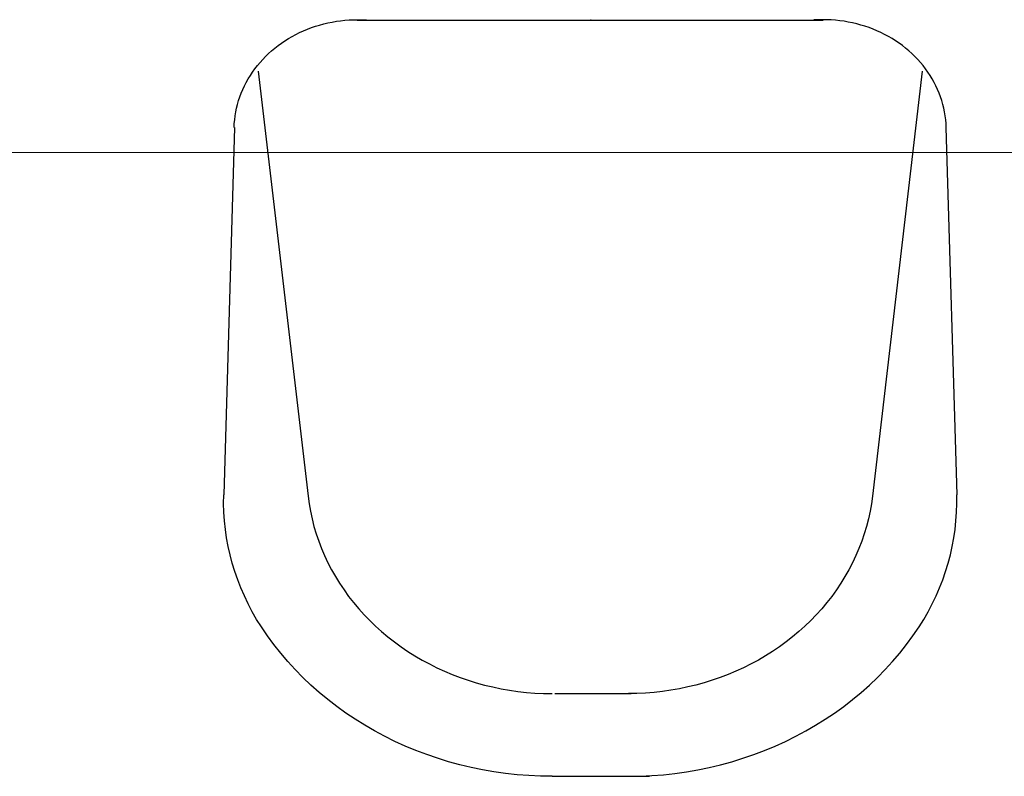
# Model space of a CAD drawing. Header units: millimetres. Extents: x -12988 to 25758, y 6227 to 71097.
# Tile 25 of 28: x 4903 to 4955, y 18189 to 18229. Entities that reach past the tile are written whole.
import ezdxf

# ---------------------------------------------------------------- set-up
doc = ezdxf.new("R2010")
doc.units = ezdxf.units.MM
doc.layers.add('!WYPOSAŻENIE', color=4, linetype='Continuous')
doc.layers.add('0! WIZJA', color=210, linetype='Continuous', lineweight=18)

# ---------------------------------------------------------------- blocks, each defined once
blk = doc.blocks.new('*U118')
at = {"layer": '!WYPOSAŻENIE'}
for p, q in [((-14.313, 19.735), (-14.093, 19.795)), ((-14.313, 19.735), (-14.093, 19.795)), ((-14.093, 19.795), (-13.872, 19.848)), ((-14.093, 19.795), (-13.872, 19.848)), ((-13.872, 19.848), (-13.648, 19.894)), ((-13.872, 19.848), (-13.648, 19.894)), ((-13.648, 19.894), (-13.423, 19.932)), ((-13.648, 19.894), (-13.423, 19.932)), ((-13.423, 19.932), (-13.196, 19.964)), ((-13.423, 19.932), (-13.196, 19.964)), ((-13.196, 19.964), (-12.968, 19.988)), ((-13.196, 19.964), (-12.968, 19.988)), ((-12.968, 19.988), (-12.739, 20.005)), ((-12.968, 19.988), (-12.739, 20.005)), ((-12.739, 20.005), (-12.51, 20.014)), ((-12.739, 20.005), (-12.51, 20.014)), ((-12.51, 20.014), (-12.281, 20.017)), ((-12.51, 20.014), (-12.281, 20.017)), ((12.318, 19.985), (-12.318, 19.985)), ((12.318, 19.985), (-12.318, 19.985)), ((-12.281, 20.017), (-12.051, 20.012)), ((-12.281, 20.017), (-12.051, 20.012)), ((-12.051, 20.012), (-11.822, 20)), ((-12.051, 20.012), (-11.822, 20)), ((12.051, 20.012), (11.822, 20)), ((12.051, 20.012), (11.822, 20)), ((12.281, 20.017), (12.051, 20.012)), ((12.281, 20.017), (12.051, 20.012)), ((12.51, 20.014), (12.281, 20.017)), ((12.51, 20.014), (12.281, 20.017)), ((12.739, 20.005), (12.51, 20.014)), ((12.739, 20.005), (12.51, 20.014)), ((12.968, 19.988), (12.739, 20.005)), ((12.968, 19.988), (12.739, 20.005)), ((13.196, 19.964), (12.968, 19.988)), ((13.196, 19.964), (12.968, 19.988)), ((13.423, 19.932), (13.196, 19.964)), ((13.423, 19.932), (13.196, 19.964)), ((13.648, 19.894), (13.423, 19.932)), ((13.648, 19.894), (13.423, 19.932)), ((13.872, 19.848), (13.648, 19.894)), ((13.872, 19.848), (13.648, 19.894)), ((14.093, 19.795), (13.872, 19.848)), ((14.093, 19.795), (13.872, 19.848)), ((14.313, 19.735), (14.093, 19.795)), ((14.313, 19.735), (14.093, 19.795)), ((-15.569, 19.234), (-15.369, 19.334)), ((-15.569, 19.234), (-15.369, 19.334)), ((-15.369, 19.334), (-15.164, 19.428)), ((-15.369, 19.334), (-15.164, 19.428)), ((-15.164, 19.428), (-14.956, 19.515)), ((-15.164, 19.428), (-14.956, 19.515)), ((-14.956, 19.515), (-14.745, 19.595)), ((-14.956, 19.515), (-14.745, 19.595)), ((-14.745, 19.595), (-14.53, 19.669)), ((-14.745, 19.595), (-14.53, 19.669)), ((-14.53, 19.669), (-14.313, 19.735)), ((-14.53, 19.669), (-14.313, 19.735)), ((14.53, 19.669), (14.313, 19.735)), ((14.53, 19.669), (14.313, 19.735)), ((14.745, 19.595), (14.53, 19.669)), ((14.745, 19.595), (14.53, 19.669)), ((14.956, 19.515), (14.745, 19.595)), ((14.956, 19.515), (14.745, 19.595)), ((15.164, 19.428), (14.956, 19.515)), ((15.164, 19.428), (14.956, 19.515)), ((15.369, 19.334), (15.164, 19.428)), ((15.369, 19.334), (15.164, 19.428)), ((15.569, 19.234), (15.369, 19.334)), ((15.569, 19.234), (15.369, 19.334)), ((-16.508, 18.643), (-16.33, 18.773)), ((-16.508, 18.643), (-16.33, 18.773)), ((-16.33, 18.773), (-16.146, 18.898)), ((-16.33, 18.773), (-16.146, 18.898)), ((-16.146, 18.898), (-15.959, 19.016)), ((-16.146, 18.898), (-15.959, 19.016)), ((-15.959, 19.016), (-15.766, 19.128)), ((-15.959, 19.016), (-15.766, 19.128)), ((-15.766, 19.128), (-15.569, 19.234)), ((-15.766, 19.128), (-15.569, 19.234)), ((15.766, 19.128), (15.569, 19.234)), ((15.766, 19.128), (15.569, 19.234)), ((15.959, 19.016), (15.766, 19.128)), ((15.959, 19.016), (15.766, 19.128)), ((16.146, 18.898), (15.959, 19.016)), ((16.146, 18.898), (15.959, 19.016)), ((16.33, 18.773), (16.146, 18.898)), ((16.33, 18.773), (16.146, 18.898)), ((16.508, 18.643), (16.33, 18.773)), ((16.508, 18.643), (16.33, 18.773)), ((-17.011, 18.221), (-16.849, 18.367)), ((-17.011, 18.221), (-16.849, 18.367)), ((-16.849, 18.367), (-16.681, 18.508)), ((-16.849, 18.367), (-16.681, 18.508)), ((-16.681, 18.508), (-16.508, 18.643)), ((-16.681, 18.508), (-16.508, 18.643)), ((16.681, 18.508), (16.508, 18.643)), ((16.681, 18.508), (16.508, 18.643)), ((16.849, 18.367), (16.681, 18.508)), ((16.849, 18.367), (16.681, 18.508)), ((17.011, 18.221), (16.849, 18.367)), ((17.011, 18.221), (16.849, 18.367)), ((-17.598, 17.587), (-17.461, 17.752)), ((-17.598, 17.587), (-17.461, 17.752)), ((-17.461, 17.752), (-17.317, 17.913)), ((-17.461, 17.752), (-17.317, 17.913)), ((-17.317, 17.913), (-17.167, 18.069)), ((-17.317, 17.913), (-17.167, 18.069)), ((-17.167, 18.069), (-17.011, 18.221)), ((-17.167, 18.069), (-17.011, 18.221)), ((17.167, 18.069), (17.011, 18.221)), ((17.167, 18.069), (17.011, 18.221)), ((17.317, 17.913), (17.167, 18.069)), ((17.317, 17.913), (17.167, 18.069)), ((17.461, 17.752), (17.317, 17.913)), ((17.461, 17.752), (17.317, 17.913)), ((17.598, 17.587), (17.461, 17.752)), ((17.598, 17.587), (17.461, 17.752)), ((-17.971, 17.067), (-17.854, 17.244)), ((-17.971, 17.067), (-17.854, 17.244)), ((-17.854, 17.244), (-17.729, 17.418)), ((-17.854, 17.244), (-17.729, 17.418)), ((-17.729, 17.418), (-17.598, 17.587)), ((-17.729, 17.418), (-17.598, 17.587)), ((-17.562, 17.289), (-14.922, -5.187)), ((-17.562, 17.289), (-14.922, -5.187)), ((17.562, 17.289), (14.922, -5.187)), ((17.562, 17.289), (14.922, -5.187)), ((17.729, 17.418), (17.598, 17.587)), ((17.729, 17.418), (17.598, 17.587)), ((17.854, 17.244), (17.729, 17.418)), ((17.854, 17.244), (17.729, 17.418)), ((17.971, 17.067), (17.854, 17.244)), ((17.971, 17.067), (17.854, 17.244)), ((-18.281, 16.514), (-18.185, 16.701)), ((-18.281, 16.514), (-18.185, 16.701)), ((-18.185, 16.701), (-18.082, 16.886)), ((-18.185, 16.701), (-18.082, 16.886)), ((-18.082, 16.886), (-17.971, 17.067)), ((-18.082, 16.886), (-17.971, 17.067)), ((18.082, 16.886), (17.971, 17.067)), ((18.082, 16.886), (17.971, 17.067)), ((18.185, 16.701), (18.082, 16.886)), ((18.185, 16.701), (18.082, 16.886)), ((18.281, 16.514), (18.185, 16.701)), ((18.281, 16.514), (18.185, 16.701)), ((-18.451, 16.13), (-18.37, 16.324)), ((-18.451, 16.13), (-18.37, 16.324)), ((-18.37, 16.324), (-18.281, 16.514)), ((-18.37, 16.324), (-18.281, 16.514)), ((18.369, 16.324), (18.281, 16.514)), ((18.369, 16.324), (18.281, 16.514)), ((18.451, 16.13), (18.369, 16.324)), ((18.451, 16.13), (18.369, 16.324)), ((-18.648, 15.537), (-18.59, 15.737)), ((-18.648, 15.537), (-18.59, 15.737)), ((-18.59, 15.737), (-18.524, 15.935)), ((-18.59, 15.737), (-18.524, 15.935)), ((-18.524, 15.935), (-18.451, 16.13)), ((-18.524, 15.935), (-18.451, 16.13)), ((18.524, 15.935), (18.451, 16.13)), ((18.524, 15.935), (18.451, 16.13)), ((18.59, 15.737), (18.524, 15.935)), ((18.59, 15.737), (18.524, 15.935)), ((18.648, 15.537), (18.59, 15.737)), ((18.648, 15.537), (18.59, 15.737)), ((-18.775, 14.929), (-18.74, 15.133)), ((-18.775, 14.929), (-18.74, 15.133)), ((-18.74, 15.133), (-18.698, 15.336)), ((-18.74, 15.133), (-18.698, 15.336)), ((-18.698, 15.336), (-18.648, 15.537)), ((-18.698, 15.336), (-18.648, 15.537)), ((18.698, 15.336), (18.648, 15.537)), ((18.698, 15.336), (18.648, 15.537)), ((18.74, 15.133), (18.698, 15.336)), ((18.74, 15.133), (18.698, 15.336)), ((18.775, 14.929), (18.74, 15.133)), ((18.775, 14.929), (18.74, 15.133)), ((-18.819, 14.518), (-18.801, 14.724)), ((-18.819, 14.518), (-18.801, 14.724)), ((-18.801, 14.724), (-18.775, 14.929)), ((-18.801, 14.724), (-18.775, 14.929)), ((18.801, 14.724), (18.775, 14.929)), ((18.801, 14.724), (18.775, 14.929)), ((18.819, 14.518), (18.801, 14.724)), ((18.819, 14.518), (18.801, 14.724)), ((-18.804, 14.311), (-19.381, -5.128)), ((-18.804, 14.311), (-19.381, -5.128)), ((-18.829, 14.311), (-18.819, 14.518)), ((-18.829, 14.311), (-18.819, 14.518)), ((18.804, 14.311), (19.381, -5.128)), ((18.804, 14.311), (19.381, -5.128)), ((18.829, 14.311), (18.819, 14.518)), ((18.829, 14.311), (18.819, 14.518)), ((-19.386, -5.584), (-19.381, -5.128)), ((-19.386, -5.584), (-19.381, -5.128)), ((-14.922, -5.187), (-14.867, -5.591)), ((-14.922, -5.187), (-14.867, -5.591)), ((14.922, -5.187), (14.867, -5.591)), ((14.922, -5.187), (14.867, -5.591)), ((14.922, -5.187), (14.867, -5.591)), ((14.922, -5.187), (14.867, -5.591)), ((19.386, -5.584), (19.381, -5.128)), ((19.386, -5.584), (19.381, -5.128)), ((-19.373, -6.04), (-19.386, -5.584)), ((-19.373, -6.04), (-19.386, -5.584)), ((-14.867, -5.591), (-14.796, -5.994)), ((-14.867, -5.591), (-14.796, -5.994)), ((14.867, -5.591), (14.796, -5.994)), ((14.867, -5.591), (14.796, -5.994)), ((14.867, -5.591), (14.796, -5.994)), ((14.867, -5.591), (14.796, -5.994)), ((19.373, -6.04), (19.386, -5.584)), ((19.373, -6.04), (19.386, -5.584)), ((-19.342, -6.496), (-19.373, -6.04)), ((-19.342, -6.496), (-19.373, -6.04)), ((-14.796, -5.994), (-14.709, -6.394)), ((-14.796, -5.994), (-14.709, -6.394)), ((14.796, -5.994), (14.709, -6.394)), ((14.796, -5.994), (14.709, -6.394)), ((14.796, -5.994), (14.709, -6.394)), ((14.796, -5.994), (14.709, -6.394)), ((19.342, -6.496), (19.373, -6.04)), ((19.342, -6.496), (19.373, -6.04)), ((-19.294, -6.95), (-19.342, -6.496)), ((-19.294, -6.95), (-19.342, -6.496)), ((-14.709, -6.394), (-14.607, -6.791)), ((-14.709, -6.394), (-14.607, -6.791)), ((14.709, -6.394), (14.607, -6.791)), ((14.709, -6.394), (14.607, -6.791)), ((14.709, -6.394), (14.607, -6.791)), ((14.709, -6.394), (14.607, -6.791)), ((19.294, -6.95), (19.342, -6.496)), ((19.294, -6.95), (19.342, -6.496)), ((-19.229, -7.403), (-19.294, -6.95)), ((-19.229, -7.403), (-19.294, -6.95)), ((-14.607, -6.791), (-14.489, -7.184)), ((-14.607, -6.791), (-14.489, -7.184)), ((-14.489, -7.184), (-14.357, -7.574)), ((-14.489, -7.184), (-14.357, -7.574)), ((14.489, -7.184), (14.357, -7.574)), ((14.489, -7.184), (14.357, -7.574)), ((14.489, -7.184), (14.357, -7.574)), ((14.489, -7.184), (14.357, -7.574)), ((14.607, -6.791), (14.489, -7.184)), ((14.607, -6.791), (14.489, -7.184)), ((14.607, -6.791), (14.489, -7.184)), ((14.607, -6.791), (14.489, -7.184)), ((19.229, -7.403), (19.294, -6.95)), ((19.229, -7.403), (19.294, -6.95)), ((-19.146, -7.853), (-19.229, -7.403)), ((-19.146, -7.853), (-19.229, -7.403)), ((-14.357, -7.574), (-14.209, -7.959)), ((-14.357, -7.574), (-14.209, -7.959)), ((14.357, -7.574), (14.209, -7.959)), ((14.357, -7.574), (14.209, -7.959)), ((14.357, -7.574), (14.209, -7.959)), ((14.357, -7.574), (14.209, -7.959)), ((19.146, -7.853), (19.229, -7.403)), ((19.146, -7.853), (19.229, -7.403)), ((-19.046, -8.3), (-19.146, -7.853)), ((-19.046, -8.3), (-19.146, -7.853)), ((-18.928, -8.744), (-19.046, -8.3)), ((-18.928, -8.744), (-19.046, -8.3)), ((-14.209, -7.959), (-14.047, -8.339)), ((-14.209, -7.959), (-14.047, -8.339)), ((14.209, -7.959), (14.047, -8.339)), ((14.209, -7.959), (14.047, -8.339)), ((14.209, -7.959), (14.047, -8.339)), ((14.209, -7.959), (14.047, -8.339)), ((18.928, -8.744), (19.046, -8.3)), ((18.928, -8.744), (19.046, -8.3)), ((19.046, -8.3), (19.146, -7.853)), ((19.046, -8.3), (19.146, -7.853)), ((-18.793, -9.185), (-18.928, -8.744)), ((-18.793, -9.185), (-18.928, -8.744)), ((-14.047, -8.339), (-13.87, -8.714)), ((-14.047, -8.339), (-13.87, -8.714)), ((-13.87, -8.714), (-13.678, -9.084)), ((-13.87, -8.714), (-13.678, -9.084)), ((13.87, -8.714), (13.678, -9.084)), ((13.87, -8.714), (13.678, -9.084)), ((13.87, -8.714), (13.678, -9.084)), ((13.87, -8.714), (13.678, -9.084)), ((14.047, -8.339), (13.87, -8.714)), ((14.047, -8.339), (13.87, -8.714)), ((14.047, -8.339), (13.87, -8.714)), ((14.047, -8.339), (13.87, -8.714)), ((18.793, -9.185), (18.928, -8.744)), ((18.793, -9.185), (18.928, -8.744)), ((-18.642, -9.62), (-18.793, -9.185)), ((-18.642, -9.62), (-18.793, -9.185)), ((-13.678, -9.084), (-13.472, -9.447)), ((-13.678, -9.084), (-13.472, -9.447)), ((13.678, -9.084), (13.472, -9.447)), ((13.678, -9.084), (13.472, -9.447)), ((13.678, -9.084), (13.472, -9.447)), ((13.678, -9.084), (13.472, -9.447)), ((18.642, -9.62), (18.793, -9.185)), ((18.642, -9.62), (18.793, -9.185)), ((-18.474, -10.051), (-18.642, -9.62)), ((-18.474, -10.051), (-18.642, -9.62)), ((-13.472, -9.447), (-13.253, -9.803)), ((-13.472, -9.447), (-13.253, -9.803)), ((-13.253, -9.803), (-13.019, -10.152)), ((-13.253, -9.803), (-13.019, -10.152)), ((13.253, -9.803), (13.019, -10.152)), ((13.253, -9.803), (13.019, -10.152)), ((13.253, -9.803), (13.019, -10.152)), ((13.253, -9.803), (13.019, -10.152)), ((13.472, -9.447), (13.253, -9.803)), ((13.472, -9.447), (13.253, -9.803)), ((13.472, -9.447), (13.253, -9.803)), ((13.472, -9.447), (13.253, -9.803)), ((18.474, -10.051), (18.642, -9.62)), ((18.474, -10.051), (18.642, -9.62)), ((-18.289, -10.476), (-18.474, -10.051)), ((-18.289, -10.476), (-18.474, -10.051)), ((-13.019, -10.152), (-12.773, -10.494)), ((-13.019, -10.152), (-12.773, -10.494)), ((13.019, -10.152), (12.773, -10.494)), ((13.019, -10.152), (12.773, -10.494)), ((13.019, -10.152), (12.773, -10.494)), ((13.019, -10.152), (12.773, -10.494)), ((18.289, -10.476), (18.474, -10.051)), ((18.289, -10.476), (18.474, -10.051)), ((-18.088, -10.895), (-18.289, -10.476)), ((-18.088, -10.895), (-18.289, -10.476)), ((-17.871, -11.307), (-18.088, -10.895)), ((-17.871, -11.307), (-18.088, -10.895)), ((-12.773, -10.494), (-12.513, -10.827)), ((-12.773, -10.494), (-12.513, -10.827)), ((-12.513, -10.827), (-12.24, -11.153)), ((-12.513, -10.827), (-12.24, -11.153)), ((12.513, -10.827), (12.24, -11.153)), ((12.513, -10.827), (12.24, -11.153)), ((12.513, -10.827), (12.24, -11.153)), ((12.513, -10.827), (12.24, -11.153)), ((12.773, -10.494), (12.513, -10.827)), ((12.773, -10.494), (12.513, -10.827)), ((12.773, -10.494), (12.513, -10.827)), ((12.773, -10.494), (12.513, -10.827)), ((17.871, -11.307), (18.088, -10.895)), ((17.871, -11.307), (18.088, -10.895)), ((18.088, -10.895), (18.289, -10.476)), ((18.088, -10.895), (18.289, -10.476)), ((-17.638, -11.713), (-17.871, -11.307)), ((-17.638, -11.713), (-17.871, -11.307)), ((-12.24, -11.153), (-11.955, -11.469)), ((-12.24, -11.153), (-11.955, -11.469)), ((12.24, -11.153), (11.955, -11.469)), ((12.24, -11.153), (11.955, -11.469)), ((12.24, -11.153), (11.955, -11.469)), ((12.24, -11.153), (11.955, -11.469)), ((17.638, -11.713), (17.871, -11.307)), ((17.638, -11.713), (17.871, -11.307)), ((-17.39, -12.111), (-17.638, -11.713)), ((-17.39, -12.111), (-17.638, -11.713)), ((-11.955, -11.469), (-11.658, -11.777)), ((-11.955, -11.469), (-11.658, -11.777)), ((-11.658, -11.777), (-11.349, -12.074)), ((-11.658, -11.777), (-11.349, -12.074)), ((11.658, -11.777), (11.349, -12.074)), ((11.658, -11.777), (11.349, -12.074)), ((11.658, -11.777), (11.349, -12.074)), ((11.658, -11.777), (11.349, -12.074)), ((11.955, -11.469), (11.658, -11.777)), ((11.955, -11.469), (11.658, -11.777)), ((11.955, -11.469), (11.658, -11.777)), ((11.955, -11.469), (11.658, -11.777)), ((17.39, -12.111), (17.638, -11.713)), ((17.39, -12.111), (17.638, -11.713)), ((-17.067, -12.585), (-17.39, -12.111)), ((-17.067, -12.585), (-17.39, -12.111)), ((-11.349, -12.074), (-11.029, -12.363)), ((-11.349, -12.074), (-11.029, -12.363)), ((-11.029, -12.363), (-10.698, -12.64)), ((-11.029, -12.363), (-10.698, -12.64)), ((11.029, -12.363), (10.698, -12.64)), ((11.029, -12.363), (10.698, -12.64)), ((11.029, -12.363), (10.698, -12.64)), ((11.029, -12.363), (10.698, -12.64)), ((11.349, -12.074), (11.029, -12.363)), ((11.349, -12.074), (11.029, -12.363)), ((11.349, -12.074), (11.029, -12.363)), ((11.349, -12.074), (11.029, -12.363)), ((17.067, -12.585), (17.39, -12.111)), ((17.067, -12.585), (17.39, -12.111)), ((-16.727, -13.048), (-17.067, -12.585)), ((-16.727, -13.048), (-17.067, -12.585)), ((-10.698, -12.64), (-10.356, -12.908)), ((-10.698, -12.64), (-10.356, -12.908)), ((-10.356, -12.908), (-10.004, -13.164)), ((-10.356, -12.908), (-10.004, -13.164)), ((10.356, -12.908), (10.004, -13.164)), ((10.356, -12.908), (10.004, -13.164)), ((10.356, -12.908), (10.004, -13.164)), ((10.356, -12.908), (10.004, -13.164)), ((10.698, -12.64), (10.356, -12.908)), ((10.698, -12.64), (10.356, -12.908)), ((10.698, -12.64), (10.356, -12.908)), ((10.698, -12.64), (10.356, -12.908)), ((16.727, -13.048), (17.067, -12.585)), ((16.727, -13.048), (17.067, -12.585)), ((-16.368, -13.501), (-16.727, -13.048)), ((-16.368, -13.501), (-16.727, -13.048)), ((-15.993, -13.942), (-16.368, -13.501)), ((-15.993, -13.942), (-16.368, -13.501)), ((-10.004, -13.164), (-9.642, -13.409)), ((-10.004, -13.164), (-9.642, -13.409)), ((-9.642, -13.409), (-9.271, -13.643)), ((-9.642, -13.409), (-9.271, -13.643)), ((9.642, -13.409), (9.271, -13.643)), ((9.642, -13.409), (9.271, -13.643)), ((9.642, -13.409), (9.271, -13.643)), ((9.642, -13.409), (9.271, -13.643)), ((10.004, -13.164), (9.642, -13.409)), ((10.004, -13.164), (9.642, -13.409)), ((10.004, -13.164), (9.642, -13.409)), ((10.004, -13.164), (9.642, -13.409)), ((15.993, -13.942), (16.368, -13.501)), ((15.993, -13.942), (16.368, -13.501)), ((16.368, -13.501), (16.727, -13.048)), ((16.368, -13.501), (16.727, -13.048)), ((-15.601, -14.371), (-15.993, -13.942)), ((-15.601, -14.371), (-15.993, -13.942)), ((-9.271, -13.643), (-8.892, -13.864)), ((-9.271, -13.643), (-8.892, -13.864)), ((-8.892, -13.864), (-8.504, -14.074)), ((-8.892, -13.864), (-8.504, -14.074)), ((8.892, -13.864), (8.504, -14.074)), ((8.892, -13.864), (8.504, -14.074)), ((8.892, -13.864), (8.504, -14.074)), ((8.892, -13.864), (8.504, -14.074)), ((9.271, -13.643), (8.892, -13.864)), ((9.271, -13.643), (8.892, -13.864)), ((9.271, -13.643), (8.892, -13.864)), ((9.271, -13.643), (8.892, -13.864)), ((15.601, -14.371), (15.993, -13.942)), ((15.601, -14.371), (15.993, -13.942)), ((-15.192, -14.788), (-15.601, -14.371)), ((-15.192, -14.788), (-15.601, -14.371)), ((-8.504, -14.074), (-8.108, -14.272)), ((-8.504, -14.074), (-8.108, -14.272)), ((-8.108, -14.272), (-7.704, -14.457)), ((-8.108, -14.272), (-7.704, -14.457)), ((-7.704, -14.457), (-7.294, -14.629)), ((-7.704, -14.457), (-7.294, -14.629)), ((7.704, -14.457), (7.294, -14.629)), ((7.704, -14.457), (7.294, -14.629)), ((7.704, -14.457), (7.294, -14.629)), ((7.704, -14.457), (7.294, -14.629)), ((8.108, -14.272), (7.704, -14.457)), ((8.108, -14.272), (7.704, -14.457)), ((8.108, -14.272), (7.704, -14.457)), ((8.108, -14.272), (7.704, -14.457)), ((8.504, -14.074), (8.108, -14.272)), ((8.504, -14.074), (8.108, -14.272)), ((8.504, -14.074), (8.108, -14.272)), ((8.504, -14.074), (8.108, -14.272)), ((15.192, -14.788), (15.601, -14.371)), ((15.192, -14.788), (15.601, -14.371)), ((-14.768, -15.192), (-15.192, -14.788)), ((-14.768, -15.192), (-15.192, -14.788)), ((-7.294, -14.629), (-6.877, -14.788)), ((-7.294, -14.629), (-6.877, -14.788)), ((-6.877, -14.788), (-6.454, -14.934)), ((-6.877, -14.788), (-6.454, -14.934)), ((-6.454, -14.934), (-6.026, -15.066)), ((-6.454, -14.934), (-6.026, -15.066)), ((-6.026, -15.066), (-5.593, -15.186)), ((-6.026, -15.066), (-5.593, -15.186)), ((6.026, -15.066), (5.593, -15.186)), ((6.026, -15.066), (5.593, -15.186)), ((6.026, -15.066), (5.593, -15.186)), ((6.026, -15.066), (5.593, -15.186)), ((6.454, -14.934), (6.026, -15.066)), ((6.454, -14.934), (6.026, -15.066)), ((6.454, -14.934), (6.026, -15.066)), ((6.454, -14.934), (6.026, -15.066)), ((6.877, -14.788), (6.454, -14.934)), ((6.877, -14.788), (6.454, -14.934)), ((6.877, -14.788), (6.454, -14.934)), ((6.877, -14.788), (6.454, -14.934)), ((7.294, -14.629), (6.877, -14.788)), ((7.294, -14.629), (6.877, -14.788)), ((7.294, -14.629), (6.877, -14.788)), ((7.294, -14.629), (6.877, -14.788)), ((14.768, -15.192), (15.192, -14.788)), ((14.768, -15.192), (15.192, -14.788)), ((-14.329, -15.582), (-14.768, -15.192)), ((-14.329, -15.582), (-14.768, -15.192)), ((-13.874, -15.959), (-14.329, -15.582)), ((-13.874, -15.959), (-14.329, -15.582)), ((-5.593, -15.186), (-5.156, -15.291)), ((-5.593, -15.186), (-5.156, -15.291)), ((-5.156, -15.291), (-4.715, -15.383)), ((-5.156, -15.291), (-4.715, -15.383)), ((-4.715, -15.383), (-4.27, -15.46)), ((-4.715, -15.383), (-4.27, -15.46)), ((-4.27, -15.46), (-3.823, -15.524)), ((-4.27, -15.46), (-3.823, -15.524)), ((-3.823, -15.524), (-3.374, -15.574)), ((-3.823, -15.524), (-3.374, -15.574)), ((-3.374, -15.574), (-2.923, -15.609)), ((-3.374, -15.574), (-2.923, -15.609)), ((-2.923, -15.609), (-2.471, -15.63)), ((-2.923, -15.609), (-2.471, -15.63)), ((2.923, -15.609), (2.471, -15.63)), ((2.923, -15.609), (2.471, -15.63)), ((2.923, -15.609), (2.471, -15.63)), ((2.923, -15.609), (2.471, -15.63)), ((3.374, -15.574), (2.923, -15.609)), ((3.374, -15.574), (2.923, -15.609)), ((3.374, -15.574), (2.923, -15.609)), ((3.374, -15.574), (2.923, -15.609)), ((3.823, -15.524), (3.374, -15.574)), ((3.823, -15.524), (3.374, -15.574)), ((3.823, -15.524), (3.374, -15.574)), ((3.823, -15.524), (3.374, -15.574)), ((4.27, -15.46), (3.823, -15.524)), ((4.27, -15.46), (3.823, -15.524)), ((4.27, -15.46), (3.823, -15.524)), ((4.27, -15.46), (3.823, -15.524)), ((4.715, -15.383), (4.27, -15.46)), ((4.715, -15.383), (4.27, -15.46)), ((4.715, -15.383), (4.27, -15.46)), ((4.715, -15.383), (4.27, -15.46)), ((5.156, -15.291), (4.715, -15.383)), ((5.156, -15.291), (4.715, -15.383)), ((5.156, -15.291), (4.715, -15.383)), ((5.156, -15.291), (4.715, -15.383)), ((5.593, -15.186), (5.156, -15.291)), ((5.593, -15.186), (5.156, -15.291)), ((5.593, -15.186), (5.156, -15.291)), ((5.593, -15.186), (5.156, -15.291)), ((13.874, -15.959), (14.329, -15.582)), ((13.874, -15.959), (14.329, -15.582)), ((14.329, -15.582), (14.768, -15.192)), ((14.329, -15.582), (14.768, -15.192)), ((-13.406, -16.321), (-13.874, -15.959)), ((-13.406, -16.321), (-13.874, -15.959)), ((-2.471, -15.63), (-2.018, -15.638)), ((-2.471, -15.63), (-2.018, -15.638)), ((1.877, -15.638), (-2.159, -15.638)), ((1.877, -15.638), (-2.159, -15.638)), ((2.471, -15.63), (2.018, -15.638)), ((2.471, -15.63), (2.018, -15.638)), ((2.471, -15.63), (2.018, -15.638)), ((2.471, -15.63), (2.018, -15.638)), ((13.406, -16.321), (13.874, -15.959)), ((13.406, -16.321), (13.874, -15.959)), ((-12.924, -16.668), (-13.406, -16.321)), ((-12.924, -16.668), (-13.406, -16.321)), ((12.924, -16.668), (13.406, -16.321)), ((12.924, -16.668), (13.406, -16.321)), ((-12.428, -17), (-12.924, -16.668)), ((-12.428, -17), (-12.924, -16.668)), ((-11.921, -17.316), (-12.428, -17)), ((-11.921, -17.316), (-12.428, -17)), ((11.921, -17.316), (12.428, -17)), ((11.921, -17.316), (12.428, -17)), ((12.428, -17), (12.924, -16.668)), ((12.428, -17), (12.924, -16.668)), ((-11.401, -17.617), (-11.921, -17.316)), ((-11.401, -17.617), (-11.921, -17.316)), ((-10.871, -17.901), (-11.401, -17.617)), ((-10.871, -17.901), (-11.401, -17.617)), ((10.871, -17.901), (11.401, -17.617)), ((10.871, -17.901), (11.401, -17.617)), ((11.401, -17.617), (11.921, -17.316)), ((11.401, -17.617), (11.921, -17.316)), ((-10.329, -18.168), (-10.871, -17.901)), ((-10.329, -18.168), (-10.871, -17.901)), ((-9.778, -18.419), (-10.329, -18.168)), ((-9.778, -18.419), (-10.329, -18.168)), ((9.778, -18.419), (10.329, -18.168)), ((9.778, -18.419), (10.329, -18.168)), ((10.329, -18.168), (10.871, -17.901)), ((10.329, -18.168), (10.871, -17.901)), ((-9.217, -18.652), (-9.778, -18.419)), ((-9.217, -18.652), (-9.778, -18.419)), ((-8.648, -18.867), (-9.217, -18.652)), ((-8.648, -18.867), (-9.217, -18.652)), ((8.648, -18.867), (9.217, -18.652)), ((8.648, -18.867), (9.217, -18.652)), ((9.217, -18.652), (9.778, -18.419)), ((9.217, -18.652), (9.778, -18.419)), ((-8.071, -19.065), (-8.648, -18.867)), ((-8.071, -19.065), (-8.648, -18.867)), ((-7.486, -19.244), (-8.071, -19.065)), ((-7.486, -19.244), (-8.071, -19.065)), ((-6.896, -19.405), (-7.486, -19.244)), ((-6.896, -19.405), (-7.486, -19.244)), ((6.896, -19.405), (7.486, -19.244)), ((6.896, -19.405), (7.486, -19.244)), ((7.486, -19.244), (8.071, -19.065)), ((7.486, -19.244), (8.071, -19.065)), ((8.071, -19.065), (8.648, -18.867)), ((8.071, -19.065), (8.648, -18.867)), ((-6.299, -19.548), (-6.896, -19.405)), ((-6.299, -19.548), (-6.896, -19.405)), ((-5.697, -19.672), (-6.299, -19.548)), ((-5.697, -19.672), (-6.299, -19.548)), ((-5.09, -19.777), (-5.697, -19.672)), ((-5.09, -19.777), (-5.697, -19.672)), ((-4.48, -19.863), (-5.09, -19.777)), ((-4.48, -19.863), (-5.09, -19.777)), ((4.48, -19.863), (5.09, -19.777)), ((4.48, -19.863), (5.09, -19.777)), ((5.09, -19.777), (5.697, -19.672)), ((5.09, -19.777), (5.697, -19.672)), ((5.697, -19.672), (6.299, -19.548)), ((5.697, -19.672), (6.299, -19.548)), ((6.299, -19.548), (6.896, -19.405)), ((6.299, -19.548), (6.896, -19.405)), ((-3.867, -19.93), (-4.48, -19.863)), ((-3.867, -19.93), (-4.48, -19.863)), ((-3.252, -19.978), (-3.867, -19.93)), ((-3.252, -19.978), (-3.867, -19.93)), ((-2.636, -20.007), (-3.252, -19.978)), ((-2.636, -20.007), (-3.252, -19.978)), ((2.018, -20.017), (-3.143, -20.017)), ((2.018, -20.017), (-3.143, -20.017)), ((-2.018, -20.017), (-2.636, -20.007)), ((-2.018, -20.017), (-2.636, -20.007)), ((2.018, -20.017), (2.636, -20.007)), ((2.018, -20.017), (2.636, -20.007)), ((2.636, -20.007), (3.252, -19.978)), ((2.636, -20.007), (3.252, -19.978)), ((3.252, -19.978), (3.867, -19.93)), ((3.252, -19.978), (3.867, -19.93)), ((3.867, -19.93), (4.48, -19.863)), ((3.867, -19.93), (4.48, -19.863))]:
    blk.add_line(p, q, dxfattribs=at)
blk.add_point((-0.029, 19.985), dxfattribs=at)
blk.add_point((-0.029, 19.985), dxfattribs=at)
blk = doc.blocks.new('*U117')
at = {"layer": '0! WIZJA', "color": 0, "linetype": 'ByBlock', "lineweight": -2, "ltscale": 0.5, "transparency": 16777216}
blk.add_blockref('*U118', (1122, 0), dxfattribs=at)

msp = doc.modelspace()

# ---------------------------------------------------------------- linework, layer by layer
at = {"layer": '0! WIZJA'}
msp.add_line((4500.891, 18222.303), (6082.891, 18222.303), dxfattribs=at)

# ---------------------------------------------------------------- block references
at = {"layer": '0! WIZJA', "ltscale": 0.5, "xscale": -1}
msp.add_blockref('*U117', (6054.685, 18209.318), dxfattribs=at)

doc.saveas('drawing.dxf')
